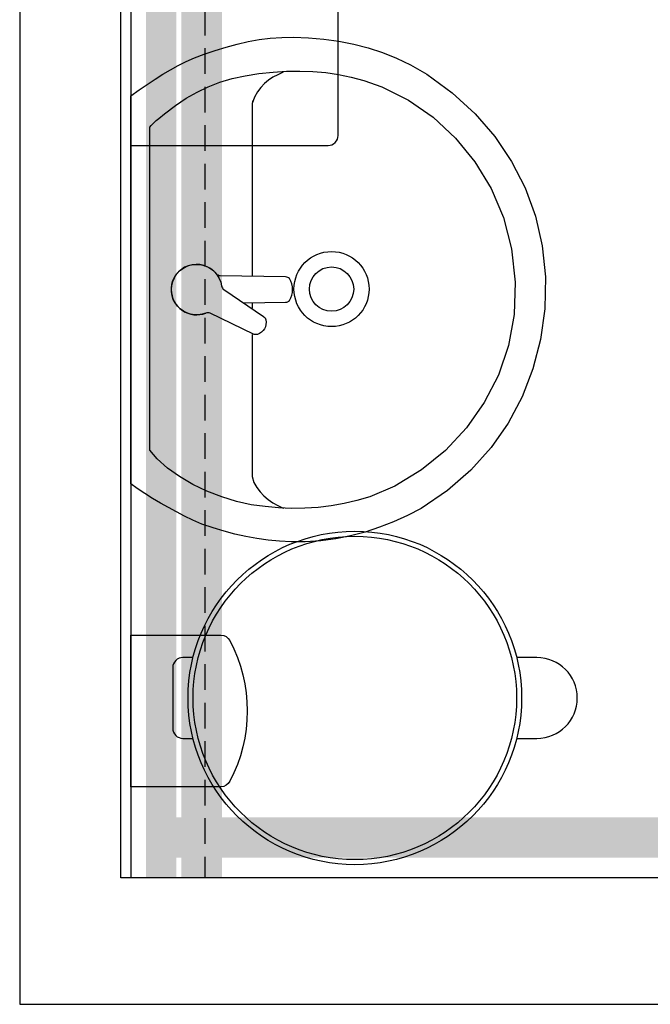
# Model space of a CAD drawing. Header units: centimetres. Extents: x 4120 to 19220, y -7417 to 180.
# Tile 187 of 223: x 15866 to 15928, y -1646 to -1548. Entities that reach past the tile are written whole.
import ezdxf

# ---------------------------------------------------------------- set-up
doc = ezdxf.new("R2010")
doc.units = ezdxf.units.CM
for name, pattern in [('DASH', [0.75, 0.5, -0.25]), ('DASHED', [19.05, 12.7, -6.35]), ('DGN_STYLE_2', [30.2, 18.12, -12.08])]:
    doc.linetypes.add(name, pattern=pattern)
doc.layers.add('A-Wykończenie ścian', color=5, linetype='Continuous', lineweight=20)
doc.layers.add('A_Wyposażenie', color=8, linetype='Continuous')
doc.layers.add('A_Ściany', color=2, linetype='Continuous')

msp = doc.modelspace()

# ---------------------------------------------------------------- linework, layer by layer
at = {"layer": 'A-Wykończenie ścian', "color": 241, "linetype": 'DGN_STYLE_2', "const_width": 3, "elevation": 0}
msp.add_lwpolyline([(15879.525, -1483.412), (15879.525, -1633.412)], dxfattribs=at)
at = {"layer": 'A-Wykończenie ścian', "color": 157, "linetype": 'DASH', "lineweight": 20, "ltscale": 30, "const_width": 4, "elevation": 0}
msp.add_lwpolyline([(15883.525, -1517.412), (15883.525, -1633.412)], dxfattribs=at)
at = {"layer": 'A-Wykończenie ścian', "color": 3, "const_width": 4, "elevation": 0}
msp.add_lwpolyline([(15879.525, -1629.412), (16047.525, -1629.412), (16047.525, -1590.412)], dxfattribs=at)
at = {"layer": 'A_Wyposażenie', "color": 8, "linetype": 'DASHED', "ltscale": 0.2, "elevation": 0}
msp.add_lwpolyline([(15875.525, -1633.412), (15875.525, -1517.012), (15883.825, -1517.012), (15883.825, -1633.412)], close=True, dxfattribs=at)
at = {"layer": 'A_Wyposażenie', "color": 8, "elevation": 0}
for points in [[(15875.525, -1633.412), (15875.525, -1517.012), (15876.525, -1517.012), (15876.525, -1633.412), (15875.525, -1633.412)], [(15891.602, -1553.673), (15891.059, -1553.92), (15890.575, -1554.182), (15890.142, -1554.472), (15889.751, -1554.801), (15889.393, -1555.183), (15889.06, -1555.63), (15888.741, -1556.156), (15888.533, -1556.761), (15888.533, -1573.882)], [(15888.533, -1576.494), (15888.533, -1577.032)], [(15888.533, -1579.615), (15888.533, -1593.692), (15888.7, -1594.268), (15888.985, -1594.771), (15889.312, -1595.216), (15889.682, -1595.61), (15890.096, -1595.96), (15890.553, -1596.272), (15891.055, -1596.554), (15891.602, -1596.811), (15891.628, -1596.811)]]:
    msp.add_lwpolyline(points, dxfattribs=at)
for points in [[(15876.525, -1560.927), (15896.025, -1560.927, 0.414214), (15897.025, -1559.927), (15897.025, -1530.927, 0.414214), (15896.025, -1529.927), (15876.525, -1529.927), (15876.525, -1560.927)], [(15887.739, -1576.507), (15891.833, -1576.438, 0.213422), (15892.206, -1576.271, 0.29382), (15892.206, -1574.105, 0.213422), (15891.833, -1573.938), (15885.349, -1573.828, -0.213738), (15884.986, -1573.638, 0.711338), (15880.524, -1575.188, 0.530047), (15883.949, -1577.511)], [(15876.525, -1609.383), (15885.433, -1609.383, -0.279531), (15886.32, -1609.921, -0.244981), (15886.32, -1623.845, -0.279531), (15885.433, -1624.383), (15876.525, -1624.383), (15876.525, -1609.383)], [(15882.668, -1611.597), (15881.668, -1611.597, 0.414214), (15880.668, -1612.597), (15880.668, -1618.597, 0.414214), (15881.668, -1619.597), (15882.668, -1619.597)], [(15914.684, -1619.597), (15916.684, -1619.597, 1), (15916.684, -1611.597), (15914.684, -1611.597)]]:
    msp.add_lwpolyline(points, format="xyb", dxfattribs=at)
for points in [[(15876.525, -1556.028), (15877.353, -1555.434), (15878.15, -1554.88), (15878.924, -1554.364), (15879.686, -1553.883), (15880.446, -1553.435), (15881.215, -1553.017), (15882.002, -1552.628), (15882.816, -1552.266), (15883.769, -1551.9), (15884.87, -1551.525), (15885.956, -1551.19), (15887.035, -1550.896), (15888.115, -1550.65), (15889.204, -1550.453), (15890.31, -1550.311), (15891.442, -1550.227), (15892.606, -1550.205), (15894.081, -1550.263), (15895.602, -1550.399), (15897.096, -1550.612), (15898.563, -1550.905), (15900.003, -1551.28), (15901.418, -1551.742), (15902.808, -1552.292), (15904.173, -1552.933), (15905.787, -1553.859), (15908.318, -1555.716), (15910.568, -1557.783), (15912.526, -1560.05), (15914.181, -1562.502), (15915.521, -1565.129), (15916.536, -1567.919), (15917.213, -1570.858), (15917.542, -1573.936), (15917.475, -1577.087), (15917.049, -1580.129), (15916.302, -1583.038), (15915.235, -1585.797), (15913.853, -1588.394), (15912.16, -1590.814), (15910.159, -1593.041), (15907.854, -1595.063), (15905.249, -1596.864), (15903.882, -1597.549), (15902.502, -1598.167), (15901.106, -1598.711), (15899.691, -1599.177), (15898.253, -1599.559), (15896.79, -1599.854), (15895.298, -1600.055), (15893.774, -1600.158), (15892.37, -1600.153), (15891.213, -1600.08), (15890.088, -1599.967), (15888.986, -1599.815), (15887.899, -1599.62), (15886.819, -1599.382), (15885.739, -1599.1), (15884.651, -1598.773), (15883.547, -1598.399), (15882.656, -1598.004), (15881.836, -1597.601), (15881.029, -1597.185), (15880.234, -1596.755), (15879.45, -1596.31), (15878.673, -1595.848), (15877.902, -1595.369), (15877.136, -1594.87), (15876.525, -1594.396)], [(15878.404, -1559.106), (15878.517, -1558.964), (15878.621, -1558.842), (15878.72, -1558.736), (15878.819, -1558.64), (15878.922, -1558.55), (15879.033, -1558.459), (15879.156, -1558.365), (15879.296, -1558.26), (15879.861, -1557.794), (15880.929, -1556.971), (15881.995, -1556.254), (15883.074, -1555.637), (15884.181, -1555.113), (15885.332, -1554.674), (15886.54, -1554.313), (15887.823, -1554.024), (15889.195, -1553.8), (15890.585, -1553.66), (15891.93, -1553.581), (15893.241, -1553.562), (15894.526, -1553.606), (15895.793, -1553.718), (15897.052, -1553.9), (15898.312, -1554.156), (15899.58, -1554.49), (15901.35, -1555.11), (15903.986, -1556.437), (15906.428, -1558.141), (15908.633, -1560.189), (15910.555, -1562.548), (15912.151, -1565.185), (15913.378, -1568.069), (15914.191, -1571.166), (15914.547, -1574.443), (15914.438, -1577.663), (15913.872, -1580.731), (15912.875, -1583.646), (15911.482, -1586.371), (15909.728, -1588.868), (15907.646, -1591.102), (15905.272, -1593.036), (15902.639, -1594.634), (15900.155, -1595.707), (15898.889, -1596.057), (15897.614, -1596.347), (15896.33, -1596.574), (15895.039, -1596.735), (15893.74, -1596.827), (15892.432, -1596.848), (15891.118, -1596.793), (15889.796, -1596.661), (15888.426, -1596.471), (15886.983, -1596.155), (15885.511, -1595.705), (15884.052, -1595.135), (15882.644, -1594.459), (15881.327, -1593.692), (15880.142, -1592.849), (15879.128, -1591.944), (15878.404, -1591.082)]]:
    msp.add_lwpolyline(points, close=True, dxfattribs=at)
at = {"layer": 'A_Wyposażenie', "color": 8, "lineweight": 5, "elevation": 0}
for points in [[(15888.56, -1556.556), (15888.533, -1556.556)], [(15888.533, -1556.556), (15888.56, -1556.556)]]:
    msp.add_lwpolyline(points, dxfattribs=at)
at = {"layer": 'A_Wyposażenie', "color": 8, "elevation": 0}
msp.add_lwpolyline([(15885.717, -1575.172), (15889.637, -1577.851, -0.213422), (15889.877, -1578.182, -0.381966), (15889.044, -1579.625, -0.213422), (15888.637, -1579.583), (15884.357, -1577.528, 0.213738), (15883.949, -1577.511, -0.711338), (15880.859, -1573.938, -0.711338), (15885.498, -1574.827, 0.213738)], format="xyb", close=True, dxfattribs=at)
at = {"layer": 'A_Wyposażenie', "color": 8}
for centre, radius in [((15896.373, -1575.135, 0), 3.714), ((15896.373, -1575.135, 0), 2.192), ((15898.676, -1615.597, 0), 16.5), ((15898.676, -1615.597, 0), 16)]:
    msp.add_circle(centre, radius, dxfattribs=at)
at = {"layer": 'A_Ściany', "color": 7, "elevation": 0}
msp.add_lwpolyline([(15865.525, -1473.412), (15865.525, -1645.912), (16061.525, -1645.912), (16061.525, -1588.412), (16051.525, -1588.412), (16051.525, -1633.412), (15875.525, -1633.412), (15875.525, -1483.412), (16051.525, -1483.412), (16051.525, -1488.412), (16061.525, -1488.412), (16061.525, -1473.412)], dxfattribs=at)

doc.saveas('drawing.dxf')
